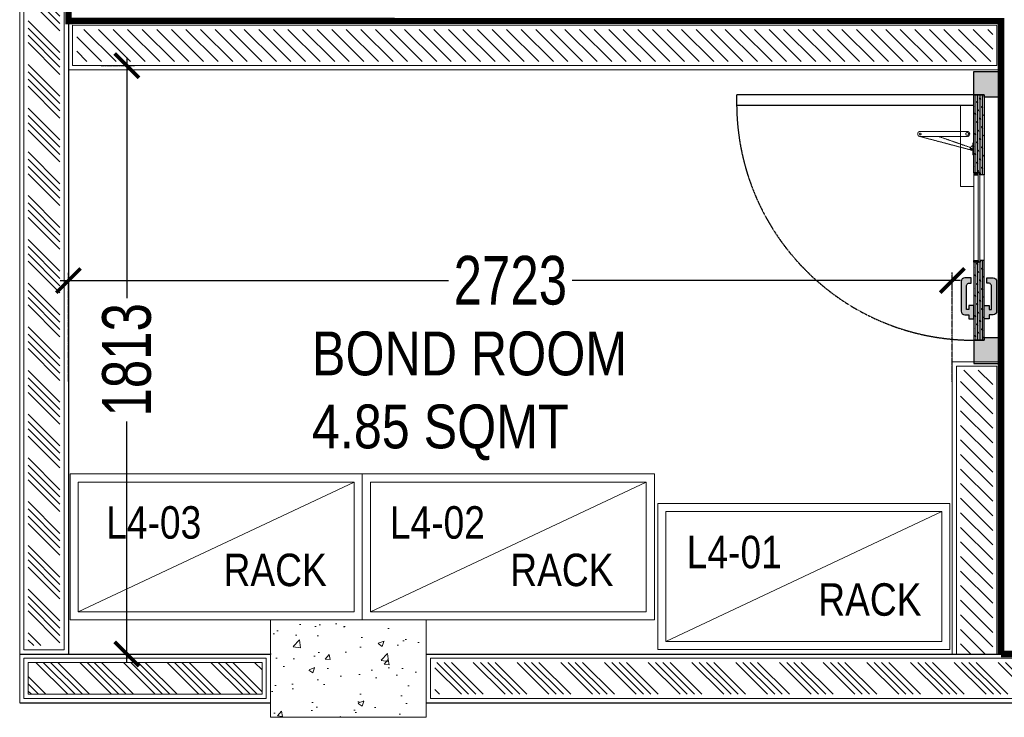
# Model space of a CAD drawing. Header units: millimetres. Extents: x 1277566 to 1493426, y 1039116 to 1145896.
# Tile 1 of 152: x 1277566 to 1280599, y 1133611 to 1135761. Entities that reach past the tile are written whole.
import ezdxf

# ---------------------------------------------------------------- set-up
doc = ezdxf.new("R2010")
doc.units = ezdxf.units.MM
doc.header["$PDMODE"] = 67
doc.linetypes.add('DASHED2', pattern=[0.375, 0.25, -0.125])
doc.layers.add('01_DOOR', color=76, linetype='Continuous')
doc.layers.add('CIVIL DIM', color=7, linetype='Continuous')
for name, color, linetype, lineweight in [('BOH TEXT', 1, 'Continuous', 5), ('CIVIL WALL HATCH', 7, 'Continuous', 5), ('Comm BCAS Rejected', 1, 'Continuous', 9), ('EXISTING COLUMN', 5, 'Continuous', 20), ('FRONT COUNTER', 214, 'Continuous', 18), ('KITCHEN EQUIPMENT', 74, 'Continuous', 15), ('KITCHEN EQUIPMENT TEXT', 7, 'Continuous', 5), ('PLASTER', 252, 'Continuous', 9), ('tile finish', 32, 'Continuous', 9)]:
    doc.layers.add(name, color=color, linetype=linetype, lineweight=lineweight)
doc.layers.add('exter nal partition', color=7, linetype='Continuous', lineweight=18, true_color=0x990073)
doc.styles.add('ROMANS', font='arial.ttf', dxfattribs={"width": 0.75})
doc.styles.get("Standard").update_dxf_attribs({"font": 'arial.ttf'})
doc.dimstyles.new('1.300', dxfattribs={"dimtxt": 150, "dimasz": 75, "dimexe": 25, "dimexo": 25, "dimgap": 15, "dimtad": 0, "dimdec": 0, "dimdsep": 46, "dimtxsty": 'ROMANS', "dimblk": 'ARCHTICK', "dimcen": 0.09, "dimdle": 25, "dimclrd": 256, "dimclre": 256, "dimclrt": 256, "dimadec": 1, "dimazin": 2, "dimtfac": 1, "dimtdec": 0, "dimtmove": 2, "dimatfit": 3, "dimldrblk": 'OPEN90', "dimfxl": 100, "dimtolj": 1, "dimtzin": 0, "dimlwe": -1, "dimarcsym": 0})
pattern_1 = [(135, (94501.89, -46618.93), (-67.351921, -67.351921), []), (135, (94501.89, -46596.48), (-67.351921, -67.351921), []), (135, (94501.89, -46574.03), (-67.351921, -67.351921), []), (135, (94501.89, -46551.58), (-67.351921, -67.351921), [])]

# ---------------------------------------------------------------- blocks, each defined once
blk = doc.blocks.new('rack')
at = {"layer": 'KITCHEN EQUIPMENT'}
blk.add_line((1256597, 1244160.7), (1256197, 1243310.7), dxfattribs=at)
for points in [[(1256172, 1244185.7), (1256622, 1244185.7), (1256622, 1243285.7), (1256172, 1243285.7)], [(1256197, 1244160.7), (1256597, 1244160.7), (1256597, 1243310.7), (1256197, 1243310.7)]]:
    blk.add_lwpolyline(points, close=True, dxfattribs=at)
blk = doc.blocks.new('door closer')
at = {"color": 14, "linetype": 'DASHED2', "lineweight": 9, "ltscale": 0.5}
for p, q in [((10736.43, -3996.01), (10716.43, -3996.01)), ((10716.43, -3996.01), (10716.43, -3999.19)), ((10727.44, -3996.77), (10724.13, -4009.27)), ((10726.86, -3996.83), (10724.13, -4004.67)), ((10725.64, -3996.14), (10725.64, -3996.01)), ((10728.52, -3996.26), (10725.76, -3996.26)), ((10728.64, -3996.14), (10728.64, -3996.01)), ((10736.43, -3999.19), (10736.43, -3996.01)), ((10716.55, -3999.31), (10736.31, -3999.31)), ((10722.88, -3999.31), (10722.88, -3997.66)), ((10722.88, -3999.31), (10722.88, -4009.19)), ((10724.13, -3999.31), (10724.13, -3997.66)), ((10724.13, -4009.19), (10724.13, -3999.31))]:
    blk.add_line(p, q, dxfattribs=at)
for centre, radius in [((10723.51, -3997.66), 0.338), ((10727.21, -3996.64), 0.123), ((10723.51, -4009.19), 0.214)]:
    blk.add_circle(centre, radius, dxfattribs=at)
for centre, radius, start, end in [((10723.51, -3997.66), 0.625, 360, 180), ((10725.76, -3996.14), 0.12, 180, 270), ((10717.05, -4005.46), 13.03, 41.9275, 44.9169), ((10727.11, -3996.33), 0.562, 229.3399, 295.6856), ((10727.25, -3996.61), 0.25, 295.6856, 334.162), ((10726.83, -3996.41), 0.711, 334.162, 5.5837), ((10728.32, -3996.27), 0.78, 179.2294, 185.0234), ((10728.52, -3996.14), 0.12, 270, 0), ((10716.55, -3999.19), 0.12, 180, 270), ((10736.31, -3999.19), 0.12, 270, 0), ((10723.51, -4009.19), 0.625, 180, 0)]:
    blk.add_arc(centre, radius, start, end, dxfattribs=at)
blk = doc.blocks.new('A$C68A023B9')
at = {"layer": '01_DOOR', "ltscale": 2}
h = blk.add_hatch(color=253, dxfattribs=at)
h.set_gradient(color1=(173, 173, 173), one_color=1, tint=1, name='SPHERICAL')
edge = h.paths.add_edge_path()
edge.add_arc((4.75, 1.25), 0.5, 270, 21.737)
edge.add_line((5.22, 1.44), (6, 1.44))
edge.add_line((6, 1.44), (6, 0.75))
edge.add_line((6, 0.75), (6, 0.5))
edge.add_arc((5.5, 0.5), 0.5, 270, 360, ccw=False)
edge.add_line((5.5, 0), (1.09, 0))
edge.add_arc((1.09, 0.5), 0.5, 180, 270, ccw=False)
edge.add_line((0.59, 0.5), (0.59, 0.75))
edge.add_line((0.59, 0.75), (0.59, 1.1))
edge.add_line((0.59, 1.1), (0, 1.1))
edge.add_line((0, 1.1), (0, 1.85))
edge.add_line((0, 1.85), (1.94, 1.85))
edge.add_line((1.94, 1.85), (1.94, 1.1))
edge.add_line((1.94, 1.1), (1.34, 1.1))
edge.add_line((1.34, 1.1), (1.34, 0.75))
edge.add_line((1.34, 0.75), (4.75, 0.75))
blk.add_lwpolyline([(4.75, 0.75, 0.530238), (5.22, 1.44), (6, 1.44), (6, 0.75), (6, 0.5, -0.414214), (5.5, 0), (1.09, 0, -0.414214), (0.59, 0.5), (0.59, 0.75), (0.59, 1.1), (0, 1.1), (0, 1.85), (1.94, 1.85), (1.94, 1.1), (1.34, 1.1), (1.34, 0.75)], format="xyb", close=True, dxfattribs=at)
blk = doc.blocks.new('STORE ROOM DOOR')
at = {"layer": '01_DOOR', "ltscale": 100}
h = blk.add_hatch(dxfattribs=at)
h.set_pattern_fill('DOTS', color=256, scale=58.874347, style=0)
h.set_pattern_definition([(180, (-8687243.8554, 297332.053), (-1.8398233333, 3.6796466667), [0, -3.6796466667])])
h.paths.add_polyline_path([(1212844, 1245175), (1212837.2, 1245175), (1212837.2, 1245204.6), (1212769, 1245204.6), (1212769, 1245130.6), (1212773.9, 1245130.6), (1212773.9, 1245125.6), (1212844, 1245125.6)])
h.paths.add_polyline_path([(1213544.5, 1245175), (1213551.3, 1245175), (1213551.3, 1245204.7), (1213619.5, 1245204.7), (1213619.5, 1245130.6), (1213614.5, 1245130.6), (1213614.5, 1245125.7), (1213544.5, 1245125.7)])
at = {"layer": '01_DOOR', "lineweight": 9, "ltscale": 100}
h = blk.add_hatch(dxfattribs=at)
h.set_pattern_fill('DOLMIT', color=251, scale=19.624782, style=0)
h.set_pattern_definition([(0, (-8687997.237, 297395.8334), (0, 4.9061955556), []), (45, (-8687997.237, 297395.833), (-9.812391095, 9.812391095), [6.938408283, -13.876834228])])
h.paths.add_polyline_path([(1213069.3, 1245175), (1213069.3, 1245187.3), (1213064.4, 1245187.3), (1213064.4, 1245204.6), (1212837.2, 1245204.6), (1212837.2, 1245175)])
h.paths.add_polyline_path([(1213319.2, 1245175), (1213319.2, 1245187.3), (1213324.1, 1245187.3), (1213324.1, 1245204.6), (1213551.3, 1245204.7), (1213551.3, 1245175)])
at = {"layer": '01_DOOR', "ltscale": 100}
for p, q in [((1213069.3, 1245204.6), (1213064.4, 1245192.3)), ((1213064.4, 1245204.6), (1213069.3, 1245192.3)), ((1213319.2, 1245204.6), (1213324.1, 1245192.3)), ((1213324.1, 1245204.6), (1213319.2, 1245192.3))]:
    blk.add_line(p, q, dxfattribs=at)
at = {"layer": '01_DOOR', "color": 251, "lineweight": 15, "ltscale": 100}
for p, q in [((1213319.2, 1245204.6), (1213069.3, 1245204.6)), ((1213319.2, 1245175), (1213069.3, 1245175))]:
    blk.add_line(p, q, dxfattribs=at)
at = {"layer": '01_DOOR', "color": 32, "ltscale": 0.3}
blk.add_line((1212844, 1245125.6), (1213544.5, 1245125.6), dxfattribs=at)
at = {"layer": '01_DOOR', "color": 251, "linetype": 'DASHED2'}
blk.add_lwpolyline([(1213551.3, 1245204.7), (1213551.3, 1245895.1), (1213521.6, 1245895.1), (1213521.6, 1245204.7)], close=True, dxfattribs=at)
at = {"layer": '01_DOOR', "ltscale": 100}
for points in [[(1212844, 1245175), (1212837.2, 1245175), (1212837.2, 1245204.6), (1212769, 1245204.6), (1212769, 1245130.6), (1212773.9, 1245130.6), (1212773.9, 1245125.6), (1212844, 1245125.6)], [(1213069.3, 1245192.3), (1213064.4, 1245192.3), (1213064.4, 1245204.6), (1213069.3, 1245204.6)], [(1213319.2, 1245192.3), (1213324.1, 1245192.3), (1213324.1, 1245204.6), (1213319.2, 1245204.6)], [(1213544.5, 1245175), (1213551.3, 1245175), (1213551.3, 1245204.7), (1213619.5, 1245204.7), (1213619.5, 1245130.6), (1213614.5, 1245130.6), (1213614.5, 1245125.7), (1213544.5, 1245125.7)]]:
    blk.add_lwpolyline(points, close=True, dxfattribs=at)
for points in [[(1213069.3, 1245175), (1213069.3, 1245187.3), (1213064.4, 1245187.3), (1213064.4, 1245204.6), (1212837.2, 1245204.6), (1212837.2, 1245175), (1213069.3, 1245175)], [(1213319.2, 1245175), (1213319.2, 1245187.3), (1213324.1, 1245187.3), (1213324.1, 1245204.6), (1213551.3, 1245204.7), (1213551.3, 1245175), (1213319.2, 1245175)]]:
    blk.add_lwpolyline(points, dxfattribs=at)
at = {"layer": '01_DOOR', "lineweight": 18, "ltscale": 2}
blk.add_lwpolyline([(1213324.1, 1245187.3), (1213064.4, 1245187.3), (1213064.4, 1245192.3), (1213324.1, 1245192.3)], close=True, dxfattribs=at)
at = {"layer": '01_DOOR'}
blk.add_lwpolyline([(1213614.5, 1245125.7), (1213609.6, 1245125.7)], dxfattribs=at)
at = {"layer": '01_DOOR', "color": 251, "linetype": 'DASHED2'}
blk.add_arc((1213527.7, 1245204.6), 690.5, 90.5051, 180, dxfattribs=at)
at = {"layer": '01_DOOR', "xscale": 11.84344983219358, "yscale": 11.84344983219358, "zscale": 11.84344983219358, "rotation": 180}
blk.add_blockref('door closer', (1340441.1, 1197878.1), dxfattribs=at)
at = {"layer": '01_DOOR', "ltscale": 50, "xscale": -19.73908305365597, "yscale": 19.73908305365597, "zscale": 19.73908305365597, "rotation": 180}
blk.add_blockref('A$C68A023B9', (1212899.9, 1245241.2), dxfattribs=at)
at = {"layer": '01_DOOR', "ltscale": 50, "xscale": 19.73908305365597, "yscale": 19.73908305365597, "zscale": 19.73908305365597}
blk.add_blockref('A$C68A023B9', (1212899.9, 1245138.4), dxfattribs=at)
blk = doc.blocks.new('_ARCHTICK')
at = {"color": 0, "linetype": 'ByBlock', "const_width": 0.15}
blk.add_lwpolyline([(-0.5, -0.5), (0.5, 0.5)], dxfattribs=at)
blk = doc.blocks.new('*D58')
at = {"layer": 'CIVIL DIM', "lineweight": -2, "transparency": 16777216}
for p, q in [((1277896.1, 1135644.6), (1277896.1, 1134890.7)), ((1277896.1, 1133781.4), (1277896.1, 1134535.4))]:
    blk.add_line(p, q, dxfattribs=at)
at = {"layer": 'CIVIL DIM', "linetype": 'DASHED2', "transparency": 16777216}
for p, q in [((1277816.2, 1135619.6), (1277921.1, 1135619.6)), ((1277816.2, 1133806.4), (1277921.1, 1133806.4))]:
    blk.add_line(p, q, dxfattribs=at)
at = {"layer": 'Defpoints', "color": 0, "transparency": 16777216}
for p in [(1277791.2, 1135619.6), (1277791.2, 1133806.4), (1277896.1, 1133806.4)]:
    blk.add_point(p, dxfattribs=at)
at = {"layer": 'CIVIL DIM', "lineweight": -2, "transparency": 16777216, "xscale": 75, "yscale": 75, "zscale": 75}
for p, rotation in [((1277896.1, 1135619.6), 90), ((1277896.1, 1133806.4), 270)]:
    blk.add_blockref('_ARCHTICK', p, dxfattribs=dict(at, rotation=rotation))
at = {"layer": 'CIVIL DIM', "transparency": 16777216, "insert": (1277896.1, 1134713), "char_height": 150, "attachment_point": 5, "rotation": 90, "style": 'ROMANS', "bg_fill": 3, "box_fill_scale": 1.1, "bg_fill_color": 256, "bg_fill_true_color": 13158600, "bg_fill_transparency": 0}
blk.add_mtext('\\A1;1813', dxfattribs=at)
blk = doc.blocks.new('_Open90')
at = {"color": 0, "linetype": 'ByBlock', "lineweight": -2}
for p, q in [((-0.5, 0.5), (0, 0)), ((0, 0), (-1, 0)), ((0, 0), (-0.5, -0.5))]:
    blk.add_line(p, q, dxfattribs=at)
blk = doc.blocks.new('*D59')
at = {"layer": 'CIVIL DIM', "lineweight": -2, "transparency": 16777216}
for p, q in [((1277691.1, 1134957.2), (1278893.5, 1134957.2)), ((1280463.8, 1134957.2), (1279261.4, 1134957.2))]:
    blk.add_line(p, q, dxfattribs=at)
at = {"layer": 'CIVIL DIM', "linetype": 'DASHED2', "transparency": 16777216}
for p, q in [((1277716.1, 1134645.6), (1277716.1, 1134982.2)), ((1280438.8, 1134645.5), (1280438.8, 1134982.2))]:
    blk.add_line(p, q, dxfattribs=at)
at = {"layer": 'Defpoints', "color": 0, "transparency": 16777216}
for p in [(1277716.1, 1134957.2), (1277716.1, 1134620.6), (1280438.8, 1134620.5)]:
    blk.add_point(p, dxfattribs=at)
at = {"layer": 'CIVIL DIM', "lineweight": -2, "transparency": 16777216, "xscale": 75, "yscale": 75, "zscale": 75, "rotation": 180}
blk.add_blockref('_ARCHTICK', (1277716.1, 1134957.2), dxfattribs=at)
at = {"layer": 'CIVIL DIM', "lineweight": -2, "transparency": 16777216, "xscale": 75, "yscale": 75, "zscale": 75}
blk.add_blockref('_ARCHTICK', (1280438.8, 1134957.2), dxfattribs=at)
at = {"layer": 'CIVIL DIM', "transparency": 16777216, "insert": (1279077.5, 1134957.2), "char_height": 150, "attachment_point": 5, "style": 'ROMANS', "bg_fill": 3, "box_fill_scale": 1.1, "bg_fill_color": 256, "bg_fill_true_color": 13158600, "bg_fill_transparency": 0}
blk.add_mtext('\\A1;2723', dxfattribs=at)

msp = doc.modelspace()

# ---------------------------------------------------------------- hatches: boundary and pattern name
at = {"layer": 'CIVIL WALL HATCH'}
h = msp.add_hatch(dxfattribs=at)
h.set_pattern_fill('ANSI34', color=256, scale=5, angle=90)
h.set_pattern_definition(pattern_1)
h.paths.add_polyline_path([(1277690.2376, 1138302.9562), (1277690.067, 1133832.4515), (1277592.0743, 1133832.4515), (1277592.2449, 1138302.9562)])
h = msp.add_hatch(dxfattribs=at)
h.set_pattern_fill('ANSI31', color=256, scale=10, angle=270)
h.set_pattern_definition([(315, (94501.892, -46630.876), (22.4506403, 22.4506403), [])])
h.paths.add_polyline_path([(1280563.3563, 1135731.0103), (1277741.69, 1135731.1627), (1277741.6697, 1135632.15), (1277840.6788, 1135632.1498), (1277840.6789, 1135632.1499), (1280464.2924, 1135632.0116), (1280563.3945, 1135632.0003)])
h = msp.add_hatch(dxfattribs=at)
h.set_pattern_fill('ANSI31', color=256, scale=10, angle=270)
h.set_pattern_definition([(315, (1279789.22, 1133479.873), (22.45064, 22.45064), [])])
h.paths.add_polyline_path([(1280464.3127, 1133806.4485), (1280563.2918, 1133806.4485), (1280563.2918, 1134680.9951), (1280464.3127, 1134680.9951)])
h = msp.add_hatch(dxfattribs=at)
h.set_pattern_fill('ANSI34', color=256, scale=5, angle=90)
h.set_pattern_definition(pattern_1)
h.paths.add_polyline_path([(1277592.0743, 1133780.4442), (1278312.6403, 1133780.4442), (1278312.6403, 1133682.4515), (1277592.0743, 1133682.4515)])
h = msp.add_hatch(dxfattribs=at)
h.set_pattern_fill('ANSI34', color=256, scale=5, angle=90)
h.set_pattern_definition(pattern_1)
h.paths.add_polyline_path([(1278844.6476, 1133780.4442), (1282772.6403, 1133780.4442), (1282772.6403, 1133682.4515), (1278844.6476, 1133682.4515)])
at = {"layer": 'EXISTING COLUMN', "linetype": 'Continuous'}
h = msp.add_hatch(dxfattribs=at)
h.set_pattern_fill('AR-CONC', color=256, style=2)
h.set_pattern_definition([(50, (433415.01, -27634.9), (182.184669, -15.939086), [19.05, -209.55]), (355, (433415.01, -27634.9), (-35.243421, 191.056845), [15.24, -167.640584]), (100.451445, (433430.2, -27636.23), (146.941247, 175.117752), [16.190009, -178.090245]), (46.1842, (433415.01, -27584.1), (271.07904, -42.042328), [28.575, -314.325]), (96.635558, (433437.6, -27587.6), (237.404134, 247.426125), [24.285023, -267.13561]), (351.184151, (433415, -27584.1), (237.404134, 247.426125), [22.859967, -251.45973]), (21, (433440.41, -27596.8), (151.614391, -102.265198), [19.05, -209.55]), (326, (433440.41, -27596.8), (61.802028, 184.187966), [15.24, -167.64]), (71.451445, (433453.05, -27605.32), (213.41642, 81.922769), [16.190009, -178.089938]), (37.5, (433415.01, -27634.9), (3.0886033, 84.555039), [0, -165.608, 0, -170.18, 0, -168.275]), (7.5, (433415.01, -27634.9), (66.8196625, 100.180575), [0, -97.028, 0, -161.798, 0, -64.135]), (327.5, (433358.37, -27634.9), (135.5905952, -5.728744), [0, -63.5, 0, -198.12, 0, -262.89]), (317.5, (433332.97, -27634.9), (148.129181, 25.426491), [0, -82.55, 0, -131.572, 0, -186.69])])
h.paths.add_polyline_path([(1278338.6439, 1133611.4478), (1278338.6439, 1133911.4478), (1278818.6439, 1133911.4478), (1278818.6439, 1133611.4478)])

# ---------------------------------------------------------------- linework, layer by layer
for p, q in [((1277716.2412, 1138328.9599), (1277716.0706, 1133806.4478)), ((1277566.0706, 1133806.4478), (1278338.6439, 1133806.4478)), ((1278818.6439, 1133806.4478), (1282798.6439, 1133806.4478)), ((1277566.0706, 1133656.4478), (1278338.6439, 1133656.4478)), ((1278818.6439, 1133656.4478), (1282798.6439, 1133656.4478))]:
    msp.add_line(p, q)
at = {"layer": 'Comm BCAS Rejected'}
msp.add_line((1277566.0706, 1133656.4478), (1277566.0706, 1143710.0341), dxfattribs=at)
at = {"layer": 'EXISTING COLUMN', "linetype": 'Continuous'}
msp.add_lwpolyline([(1278338.6439, 1133611.4478), (1278338.6439, 1133911.4478), (1278818.6439, 1133911.4478), (1278818.6439, 1133611.4478)], close=True, dxfattribs=at)
at = {"layer": 'exter nal partition'}
msp.add_lwpolyline([(1277566.0706, 1133656.4478), (1277566.0706, 1133886.4478)], dxfattribs=at)
at = {"layer": 'FRONT COUNTER', "const_width": 20}
msp.add_lwpolyline([(1280588.7924, 1133806.4485), (1280588.896, 1135756.5107), (1277716.1899, 1135756.9113), (1277716.2183, 1138178.9599), (1283979.7384, 1138178.9599), (1283979.7384, 1133806.4478), (1283278.6439, 1133806.4478), (1283278.6439, 1133911.4478), (1282798.6439, 1133911.4478), (1282798.6439, 1133806.4478), (1280588.7924, 1133806.5653)], dxfattribs=at)
at = {"layer": 'PLASTER'}
for points in [[(1277703.2394, 1138315.9581), (1277703.0688, 1133819.4496), (1277579.0725, 1133819.4496), (1277579.243, 1138315.9581)], [(1280452.2178, 1135619.4905), (1280575.895, 1135619.5008), (1280575.8568, 1135743.5108), (1277729.1897, 1135743.6633), (1277729.1691, 1135619.6495), (1277853.1794, 1135619.6492), (1277853.1794, 1135619.6494), (1280451.8018, 1135619.5111)], [(1280451.8122, 1133806.4485), (1280575.7924, 1133806.4485), (1280575.7924, 1134693.4956), (1280451.8122, 1134693.4956)], [(1277579.0725, 1133793.446), (1278325.6421, 1133793.446), (1278325.6421, 1133669.4496), (1277579.0725, 1133669.4496)], [(1278831.6457, 1133793.446), (1282785.6421, 1133793.446), (1282785.6421, 1133669.4496), (1278831.6457, 1133669.4496)]]:
    msp.add_lwpolyline(points, close=True, dxfattribs=at)
at = {"layer": 'tile finish'}
for points in [[(1277716.2412, 1138328.9599), (1277716.0706, 1133806.4478), (1277566.0706, 1133806.4478), (1277566.2412, 1138328.9599)], [(1280438.8122, 1133806.4485), (1280588.7924, 1133806.4485), (1280588.7924, 1134706.4956), (1280438.8122, 1134706.4956)], [(1277566.0706, 1133806.4478), (1278338.6439, 1133806.4478), (1278338.6439, 1133656.4478), (1277566.0706, 1133656.4478)], [(1278818.6439, 1133806.4478), (1282798.6439, 1133806.4478), (1282798.6439, 1133656.4478), (1278818.6439, 1133656.4478)], [(1277592.0743, 1133780.4442), (1278312.6403, 1133780.4442), (1278312.6403, 1133682.4515), (1277592.0743, 1133682.4515)]]:
    msp.add_lwpolyline(points, close=True, dxfattribs=at)
msp.add_lwpolyline([(1280438.9808, 1135606.4893), (1280588.895, 1135606.5019), (1280588.8569, 1135756.5107), (1277716.1899, 1135756.6634), (1277716.169, 1135606.6497), (1277716.169, 1135606.6497), (1277716.169, 1135606.6497), (1280438.8121, 1135606.5111), (1280439.2281, 1135606.5111)], dxfattribs=at)

# ---------------------------------------------------------------- block references
at = {"xscale": 1.05826622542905, "yscale": 1.05826622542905, "zscale": 1.05826622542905, "rotation": 90.00000000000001}
msp.add_blockref('STORE ROOM DOOR', (2598263.2089, -148731.2139), dxfattribs=at)
at = {"xscale": -1}
for p, rotation in [((34435.4946, -122260.5904), 270), ((2522806.8728, 2390533.486), 89.99999999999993), ((2523717.3301, 2390442.2922), 89.99999999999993)]:
    msp.add_blockref('rack', p, dxfattribs=dict(at, rotation=rotation))

# ---------------------------------------------------------------- texts
at = {"layer": 'BOH TEXT', "insert": (1278466.4407, 1134800.2615), "char_height": 135, "attachment_point": 1}
msp.add_mtext_dynamic_manual_height_columns('{\\fArial Narrow|b0|i0|c0|p34;BOND ROOM \\P4.85 SQMT}', width=1441.670524, gutter_width=12.5, heights=[-375.2865], dxfattribs=at)
at = {"layer": 'KITCHEN EQUIPMENT TEXT', "char_height": 100}
for s, heights, insert, attachment_point in [('{\\fArial Narrow|b0|i0|c0|p34;L4-03}', [-102.1146], (1277832.4555, 1134160.4982), 7), ('{\\fArial Narrow|b0|i0|c0|p34;L4-02}', [-102.1146], (1278706.2464, 1134160.4982), 7), ('{\\fArial Narrow|b0|i0|c0|p34;L4-01}', [-102.1146], (1279620.6065, 1134069.3044), 7), ('{\\fArial Narrow|b0|i0|c0|p34;RACK }', [-103.4789], (1278512.1263, 1134115.6564), 3), ('{\\fArial Narrow|b0|i0|c0|p34;RACK }', [-103.4789], (1279395.2797, 1134115.6564), 3), ('{\\fArial Narrow|b0|i0|c0|p34;RACK }', [-103.4789], (1280343.9674, 1134024.4626), 3)]:
    msp.add_mtext_dynamic_manual_height_columns(s, width=388.858117, gutter_width=12.5, heights=heights, dxfattribs=dict(at, insert=insert, attachment_point=attachment_point))

# ---------------------------------------------------------------- next in the draw order: dimensions: what is measured, and where the dimension line sits
at = {"layer": 'CIVIL DIM'}
dim = msp.add_linear_dim(base=(1277896.0716, 1133806.4478), p1=(1277791.1743, 1135619.6494), p2=(1277791.1743, 1133806.4478), angle=90, dimstyle='1.300', override={"dimfxl": 500, "dimfxlon": 1, "dimtfill": 1, "dimarcsym": 1}, dxfattribs=at)
dim.commit()
dim.dimension.update_dxf_attribs({"geometry": '*D58', "text_midpoint": (1277896.0716, 1134713.0486)})

# ---------------------------------------------------------------- next in the draw order: dimensions: what is measured, and where the dimension line sits
dim = msp.add_linear_dim(base=(1277716.1013, 1134957.2178), p1=(1280438.8122, 1134620.4865), p2=(1277716.1013, 1134620.5892), dimstyle='1.300', override={"dimfxl": 500, "dimfxlon": 1, "dimtfill": 1, "dimarcsym": 1}, dxfattribs=at)
dim.commit()
dim.dimension.update_dxf_attribs({"geometry": '*D59', "text_midpoint": (1279077.4568, 1134957.2178)})

doc.saveas('drawing.dxf')
